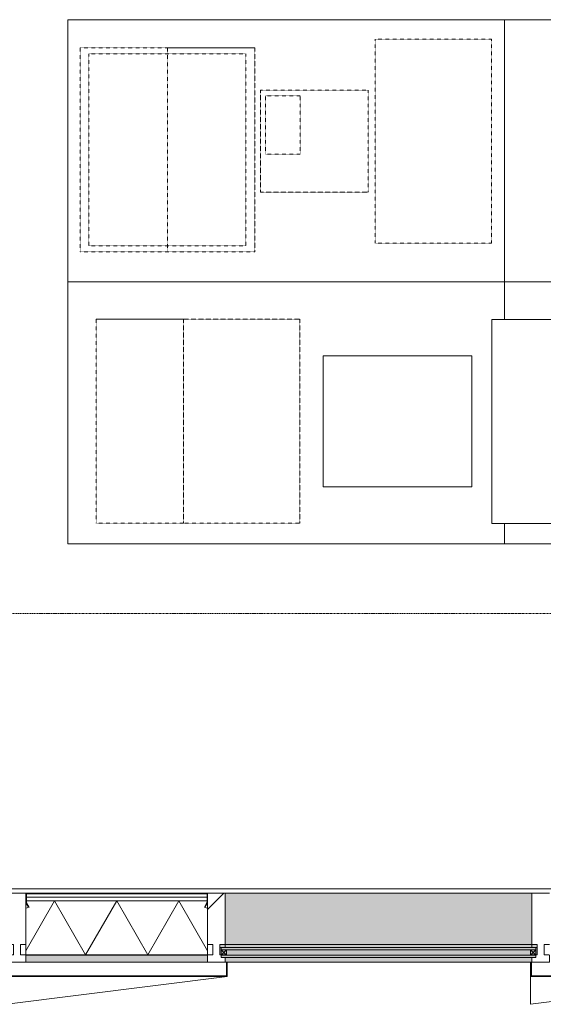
# Model space of a CAD drawing. Header units: millimetres. Extents: x -281 to 121694, y -16481 to 65128.
# Tile 4 of 256: x 11124 to 12924, y 8658 to 12040. Entities that reach past the tile are written whole.
import ezdxf

# ---------------------------------------------------------------- set-up
doc = ezdxf.new("R2010")
doc.units = ezdxf.units.MM
doc.linetypes.add('Grid Line', pattern=[12, 6, -2, 2, -2])
doc.linetypes.add('NLRS_Dash-0_6mm_Space-0_6mm_cpz', pattern=[1.2, 0.6, -0.6])
for name, color, linetype, lineweight in [('A--L$01A__Algemeen', 7, 'Continuous', 5), ('A--L$07A__Stramien', 1, 'Continuous', 5), ('A--L21__Buitenwanden', 3, 'Continuous', 5), ('A--L3__Afbouw', 2, 'Continuous', 5), ('A--L82__LosseGebruikersInvent', 1, 'Continuous', 5), ('A--L8__LosseInventaris', 1, 'Continuous', 5), ('Specialty Equipment', 1, 'Continuous', 5)]:
    doc.layers.add(name, color=color, linetype=linetype, lineweight=lineweight)

# ---------------------------------------------------------------- blocks, each defined once
blk = doc.blocks.new('NLRS_21_CWP_glass panel _T_D__gen_cpz - NLRS_21_10_CWP_vliesgevel isolatie 30min_gen_cpz-73492906-L_80_ 16')
at = {"layer": 'A--L$01A__Algemeen'}
h = blk.add_hatch(dxfattribs=at)
h.set_pattern_fill('FP_211', color=256, style=0, pattern_type=2)
h.set_pattern_definition([(45, (-11457.5, -9040), (-449.013, 449.013), []), (45, (-11298.75, -9040), (0, 898.026), []), (45, (-11616.25, -9040), (0, 898.026), [])])
h.paths.add_polyline_path([(-303.1, -48.8), (-301.3, -47.8), (-310.1, -32.7), (-311.8, -33.7), (-310.1, -36.7)])
h.paths.add_polyline_path([(303.1, -48.8), (311.8, -33.7), (310.1, -32.7), (301.3, -47.8)])
h.paths.add_polyline_path([(-312.5, -31.2), (-310.5, -31.2), (-310.5, -5), (-312.5, -5)])
h.paths.add_polyline_path([(310.5, -31.2), (312.5, -31.2), (312.5, -5), (310.5, -5)])
h.paths.add_polyline_path([(134.6, -2), (307.5, -2), (307.5, 0), (-307.5, 0), (-307.5, -2), (-238.7, -2)])
for p, q in [((312.5, 0), (-312.5, 0)), ((307.5, 0), (-307.5, 0)), ((312.5, -212), (312.5, 0)), ((-312.5, 0), (-312.5, -212)), ((-312.5, -5), (-312.5, -31.2)), ((-312.5, -27), (312.5, -27)), ((-312.5, -212), (-312.5, -27)), ((-213.6, -27), (-312.5, -198.3)), ((312.5, -27), (-312.5, -27)), ((-312.5, -27), (-312.5, -212)), ((-312.5, -32.5), (-312.5, -51.3)), ((-303.1, -48.8), (-312.5, -32.5)), ((-311.8, -33.7), (-303.1, -48.8)), ((-310.5, -31.2), (-310.5, -5)), ((-310.5, -5), (-310.5, -14.5)), ((310.5, -14.5), (-310.5, -14.5)), ((-310.5, -14.5), (-310.5, -27)), ((-310.5, -14.5), (310.5, -14.5)), ((-310.5, -27), (310.5, -27)), ((-301.3, -47.8), (-310.1, -32.7)), ((-307.5, -2), (307.5, -2)), ((307.5, -2), (-307.5, -2)), ((-213.6, -27), (-106.8, -212)), ((0, -27), (-106.8, -212)), ((0, -27), (106.8, -212)), ((213.6, -27), (106.8, -212)), ((213.6, -27), (312.5, -198.3)), ((310.1, -32.7), (301.3, -47.8)), ((312.5, -32.5), (303.1, -48.8)), ((303.1, -48.8), (311.8, -33.7)), ((310.5, -5), (310.5, -31.2)), ((310.5, -14.5), (310.5, -5)), ((310.5, -27), (310.5, -14.5)), ((312.5, -31.2), (312.5, -5)), ((312.5, -27), (312.5, -212)), ((312.5, -212), (312.5, -27)), ((312.5, -51.3), (312.5, -32.5)), ((-303.1, -48.8), (-301.3, -47.8)), ((301.3, -47.8), (303.1, -48.8)), ((312.5, -212), (-312.5, -212)), ((-312.5, -212), (312.5, -212)), ((-312.5, -212), (312.5, -212))]:
    blk.add_line(p, q, dxfattribs=at)
for centre, radius, start, end in [((307.5, -5), 5, 360, 90), ((-307.5, -5), 5, 90, 180), ((-307.5, -31.2), 5, 180, 210), ((-307.5, -5), 3, 90, 180), ((-307.5, -5), 3, 90, 180), ((-307.5, -31.2), 3, 180, 210), ((307.5, -5), 3, 360, 90), ((307.5, -5), 3, 0, 90), ((307.5, -31.2), 3, 330, 360), ((307.5, -31.2), 5, 330, 0), ((-312.5, -32.5), 18.8, 270, 300), ((312.5, -32.5), 18.8, 240, 270)]:
    blk.add_arc(centre, radius, start, end, dxfattribs=at)
blk = doc.blocks.new('Rectangular Mullion - 1332_210 x 60_30min zwart-V214-L_80_ 16')
at = {"layer": 'A--L3__Afbouw'}
for points in [[(11770, 8803), (11770, 8827.2), (11145, 8827.2), (11145, 8803), (11218.8, 8803)], [(11770, 8827.2), (11770, 8828), (11218.8, 8827.2)]]:
    blk.add_hatch(color=256, dxfattribs=at).paths.add_polyline_path(points)
for p, q in [((11145, 8827.2), (11145, 8828)), ((11145, 8827.2), (11770, 8827.2)), ((11770, 8828), (11770, 8827.2)), ((11145, 8803), (11770, 8803))]:
    blk.add_line(p, q, dxfattribs=at)
blk = doc.blocks.new('Rectangular Mullion - 1332_210 x 60_30min zwart-V221-L_80_ 16')
at = {"layer": 'A--L3__Afbouw'}
for p, q in [((-30, 221), (-30, 237)), ((-30, 237), (30, 237)), ((30, 237), (30, 212.8)), ((-29.2, 212.8), (-30, 212.8)), ((-29.2, 212), (-29.2, 212.8)), ((-12, 212), (-29.2, 212)), ((-12, 177), (-12, 212)), ((29.2, 212), (12, 212)), ((12, 212), (12, 177)), ((30, 212.8), (29.2, 212.8)), ((29.2, 212.8), (29.2, 212)), ((-30, 0), (-30, 176.2)), ((-30, 176.2), (-29.2, 176.2)), ((-29.2, 176.2), (-29.2, 177)), ((-29.2, 177), (-12, 177)), ((12, 177), (29.2, 177)), ((29.2, 177), (29.2, 176.2)), ((29.2, 176.2), (30, 176.2)), ((30, 0), (-30, 0))]:
    blk.add_line(p, q, dxfattribs=at)
blk = doc.blocks.new('Rectangular Mullion - 1332_210 x 60_30min zwart-V222-L_80_ 16')
at = {"layer": 'A--L3__Afbouw'}
for p, q in [((-30, 221), (-30, 237)), ((-30, 237), (30, 237)), ((30, 237), (30, 212.8)), ((-29.2, 212.8), (-30, 212.8)), ((-29.2, 212), (-29.2, 212.8)), ((-12, 212), (-29.2, 212)), ((-12, 177), (-12, 212)), ((29.2, 212), (12, 212)), ((12, 212), (12, 177)), ((30, 212.8), (29.2, 212.8)), ((29.2, 212.8), (29.2, 212)), ((-30, 0), (-30, 176.2)), ((-30, 176.2), (-29.2, 176.2)), ((-29.2, 176.2), (-29.2, 177)), ((-29.2, 177), (-12, 177)), ((12, 177), (29.2, 177)), ((29.2, 177), (29.2, 176.2)), ((29.2, 176.2), (30, 176.2)), ((30, 0), (-30, 0))]:
    blk.add_line(p, q, dxfattribs=at)
blk = doc.blocks.new('Rectangular Mullion - 1332_210 x 60_30min zwart-V223-L_80_ 16')
at = {"layer": 'A--L3__Afbouw'}
for points in [[(25405.6, 8863.8), (25485, 8863.8), (25485, 9040), (24430, 9040), (24430, 8863.8), (25032.3, 8863.8)], [(24659, 8853), (25485, 8853), (25485, 8863), (24430, 8863), (24430, 8853)], [(25485, 8803), (25485, 8819), (24430, 8819), (24430, 8803), (25483.1, 8803)]]:
    blk.add_hatch(color=256, dxfattribs=at).paths.add_polyline_path(points)
for p, q in [((25485, 9040), (24430, 9040)), ((24430, 8863), (24430, 8863.8)), ((24430, 8863.8), (25485, 8863.8)), ((24430, 8853), (24430, 8863)), ((24430, 8863), (25485, 8863)), ((25485, 8863.8), (25485, 8863)), ((25485, 8863), (25485, 8853)), ((24430, 8803), (24434.6, 8803)), ((24437.6, 8803), (25480.1, 8803)), ((25483.1, 8803), (25485, 8803))]:
    blk.add_line(p, q, dxfattribs=at)
blk = doc.blocks.new('Rectangular Mullion - 1332_210 x 60_30min zwart-V248-L_80_ 16')
at = {"layer": 'A--L3__Afbouw'}
h = blk.add_hatch(dxfattribs=at)
h.set_pattern_fill('FP_237', color=256, style=0, pattern_type=2)
h.set_pattern_definition([(315, (-11800, 9040), (449.013, 449.013), []), (315, (-11641.25, 9040), (898.026, 0), []), (315, (-11958.75, 9040), (898.026, 0), [])])
h.paths.add_polyline_path([(17, 237), (30, 237), (29.5, 221), (17, 221), (17, 213), (12, 212), (12, 177), (30, 176.2), (30, 0), (-30, 0), (-29.2, 177), (-12, 177), (-12, 212), (-30, 212.8), (-30, 237)])
for p, q in [((-30, 212.8), (-30, 237)), ((-30, 237), (30, 237)), ((30, 237), (30, 221)), ((-29.2, 212.8), (-30, 212.8)), ((-29.2, 212), (-29.2, 212.8)), ((-12, 212), (-29.2, 212)), ((-12, 177), (-12, 212)), ((29.2, 212), (12, 212)), ((12, 212), (12, 177)), ((30, 212.8), (29.2, 212.8)), ((29.2, 212.8), (29.2, 212)), ((-30, 176.2), (-29.2, 176.2)), ((-29.2, 176.2), (-29.2, 177)), ((-29.2, 177), (-12, 177)), ((12, 177), (29.2, 177)), ((29.2, 177), (29.2, 176.2)), ((29.2, 176.2), (30, 176.2)), ((30, 176.2), (30, 0)), ((30, 0), (-30, 0))]:
    blk.add_line(p, q, dxfattribs=at)
blk = doc.blocks.new('NLRS_82_FU_UN_lab en spoel tafels_gen_kad - labtafel zonder onderkast dxbxh 900x1800x950-V343-L_80_ 16')
at = {"layer": 'A--L$01A__Algemeen'}
for p, q in [((900, 262.7), (-900, 262.7)), ((900, -637.3), (900, 262.7)), ((-900, -637.3), (900, -637.3))]:
    blk.add_line(p, q, dxfattribs=at)
blk = doc.blocks.new('NLRS_82_FU_UN_lab en spoel tafels_gen_kad - labtafel zonder onderkast dxbxh 900x1500x950-V302-L_80_ 16')
at = {"layer": 'A--L$01A__Algemeen'}
for p, q in [((750, 262.7), (-750, 262.7)), ((-750, 262.7), (-750, -637.3)), ((750, -637.3), (750, 262.7)), ((-750, -637.3), (750, -637.3))]:
    blk.add_line(p, q, dxfattribs=at)
blk = doc.blocks.new('NLRS_82_FU_UN_lab en spoel tafels_gen_kad - labtafel zonder onderkast dxbxh 900x1500x950-V345-L_80_ 16')
at = {"layer": 'A--L$01A__Algemeen'}
for p, q in [((750, 637.3), (-750, 637.3)), ((-750, 637.3), (-750, -262.7)), ((750, 567.4), (750, 637.3)), ((750, -262.7), (750, -132.6)), ((-750, -262.7), (750, -262.7))]:
    blk.add_line(p, q, dxfattribs=at)
blk = doc.blocks.new('NLRS_82_SE_LB_laboratorium apparaat space reservation_gen_cpz - lab apparaat_tafelniveau-57700671-L_80_ 16')
at = {"layer": 'A--L8__LosseInventaris', "linetype": 'NLRS_Dash-0_6mm_Space-0_6mm_cpz'}
for p, q in [((-185, 175), (185, 175)), ((-185, -175), (-185, 175)), ((-185, 175), (185, 175)), ((-185, 175), (-185, -175)), ((185, 175), (185, -175)), ((185, 175), (185, -175)), ((185, -175), (-185, -175)), ((-185, -175), (185, -175))]:
    blk.add_line(p, q, dxfattribs=at)
blk = doc.blocks.new('NLRS_82_SE_LB_laboratorium apparaat space reservation_gen_cpz - lab apparaat_tafelniveau-57700673-L_80_ 16')
at = {"layer": 'A--L8__LosseInventaris', "linetype": 'NLRS_Dash-0_6mm_Space-0_6mm_cpz'}
for p, q in [((-60, 100), (60, 100)), ((-60, 100), (-60, -100)), ((60, 100), (60, -100)), ((-60, -100), (60, -100))]:
    blk.add_line(p, q, dxfattribs=at)
blk = doc.blocks.new('NLRS_82_SE_LB_laboratorium apparaat space reservation_gen_cpz - lab apparaat_tafelniveau-57700675-L_80_ 16')
at = {"layer": 'A--L8__LosseInventaris', "linetype": 'NLRS_Dash-0_6mm_Space-0_6mm_cpz'}
for p, q in [((-200, 350), (200, 350)), ((-200, 350), (-200, -350)), ((200, 350), (200, -350)), ((-200, -350), (200, -350))]:
    blk.add_line(p, q, dxfattribs=at)
blk = doc.blocks.new('NLRS_82_SE_LB_laboratorium apparaat space reservation_gen_cpz - lab apparaat_tafelniveau-57700685-L_80_ 16')
at = {"layer": 'A--L8__LosseInventaris'}
for p, q in [((255, 225), (-255, 225)), ((-255, 225), (-255, -225)), ((255, -225), (255, 225)), ((-255, -225), (255, -225))]:
    blk.add_line(p, q, dxfattribs=at)
at = {"layer": 'A--L8__LosseInventaris', "linetype": 'NLRS_Dash-0_6mm_Space-0_6mm_cpz'}
for p, q in [((-255, 225), (255, 225)), ((-255, 225), (-255, -225)), ((255, 225), (255, -225)), ((-255, -225), (255, -225))]:
    blk.add_line(p, q, dxfattribs=at)
blk = doc.blocks.new('NLRS_82_SE_LB_laboratorium apparaat space reservation_gen_cpz - lab apparaat_tafelniveau-57700746-L_80_ 16')
at = {"layer": 'A--L8__LosseInventaris', "linetype": 'NLRS_Dash-0_6mm_Space-0_6mm_cpz'}
for p, q in [((-350, 640), (350, 640)), ((-350, 640), (-350, -640)), ((350, 640), (350, -640)), ((-350, -640), (350, -640))]:
    blk.add_line(p, q, dxfattribs=at)
at = {"layer": 'Specialty Equipment'}
for p, q in [((350, 640), (-350, 640)), ((-350, 640), (-350, -640)), ((350, -640), (350, 640)), ((-350, -640), (350, -640))]:
    blk.add_line(p, q, dxfattribs=at)
blk = doc.blocks.new('NLRS_82_SE_LB_laboratorium apparaat space reservation_gen_cpz - lab apparaat_tafelniveau-57700747-L_80_ 16')
at = {"layer": 'A--L8__LosseInventaris', "linetype": 'NLRS_Dash-0_6mm_Space-0_6mm_cpz'}
for p, q in [((-150, 350), (150, 350)), ((-150, 350), (-150, -350)), ((150, 350), (150, -350)), ((-150, -350), (150, -350))]:
    blk.add_line(p, q, dxfattribs=at)
blk = doc.blocks.new('NLRS_82_SE_LB_laboratorium apparaat space reservation_gen_cpz - lab apparaat_tafelniveau-57700749-L_80_ 16')
at = {"layer": 'A--L8__LosseInventaris', "linetype": 'NLRS_Dash-0_6mm_Space-0_6mm_cpz'}
for p, q in [((-150, 350), (150, 350)), ((-150, -350), (-150, 350)), ((-150, 350), (150, 350)), ((-150, 350), (-150, -350)), ((150, 350), (150, -350)), ((150, 350), (150, -350)), ((150, -350), (-150, -350)), ((-150, -350), (150, -350))]:
    blk.add_line(p, q, dxfattribs=at)
blk = doc.blocks.new('NLRS_82_SE_LB_laboratorium apparaat space reservation_gen_cpz - lab apparaat_tafelniveau-57700751-L_80_ 16')
at = {"layer": 'A--L8__LosseInventaris', "linetype": 'NLRS_Dash-0_6mm_Space-0_6mm_cpz'}
for p, q in [((-150, 350), (150, 350)), ((-150, -350), (-150, 350)), ((-150, 350), (150, 350)), ((-150, 350), (-150, -350)), ((150, 350), (150, -350)), ((150, 350), (150, -350)), ((150, -350), (-150, -350)), ((-150, -350), (150, -350))]:
    blk.add_line(p, q, dxfattribs=at)
blk = doc.blocks.new('NLRS_82_SE_LB_laboratorium apparaat space reservation_gen_cpz - lab apparaat_tafelniveau-57700753-L_80_ 16')
at = {"layer": 'A--L8__LosseInventaris', "linetype": 'NLRS_Dash-0_6mm_Space-0_6mm_cpz'}
for p, q in [((-200, 350), (200, 350)), ((-200, -350), (-200, 350)), ((-200, 350), (200, 350)), ((-200, 350), (-200, -350)), ((200, 350), (200, -350)), ((200, 350), (200, -350)), ((200, -350), (-200, -350)), ((-200, -350), (200, -350))]:
    blk.add_line(p, q, dxfattribs=at)
blk = doc.blocks.new('NLRS_82_SE_LB_laboratorium apparaat space reservation_gen_cpz - lab apparaat_tafelniveau-57700756-L_80_ 16')
at = {"layer": 'A--L8__LosseInventaris', "linetype": 'NLRS_Dash-0_6mm_Space-0_6mm_cpz'}
for p, q in [((-270, 330), (270, 330)), ((-270, 330), (-270, -330)), ((270, 330), (270, -330)), ((-270, -330), (270, -330))]:
    blk.add_line(p, q, dxfattribs=at)
blk = doc.blocks.new('NLRS_82_FU_UN_lab en spoel tafels_gen_kad - labtafel zonder onderkast dxbxh 900x1500x950-V443-L_80_ 16')
at = {"layer": 'A--L$01A__Algemeen'}
for p, q in [((750, 637.3), (-750, 637.3)), ((-750, 637.3), (-750, 567.4)), ((750, -262.7), (750, 637.3)), ((-750, -132.6), (-750, -262.7)), ((-750, -262.7), (750, -262.7))]:
    blk.add_line(p, q, dxfattribs=at)
blk = doc.blocks.new('CSWK_double-triple glass panel - CSWK_double-triple glass panel-73654250-L_80_ 16')
at = {"layer": 'A--L$01A__Algemeen'}
for points in [[(540.5, -195), (540.5, -187), (-540.5, -187), (-540.5, -195), (354.6, -195)], [(540.5, -221), (540.5, -213), (-540.5, -213), (-540.5, -221), (354.6, -221)]]:
    blk.add_hatch(color=256, dxfattribs=at).paths.add_polyline_path(points)
at = {"layer": 'A--L82__LosseGebruikersInvent'}
blk.add_hatch(color=256, dxfattribs=at).paths.add_polyline_path([(-527.5, -213), (545.5, -212), (545.5, -187), (540.5, -187), (540.5, -195), (-540.5, -195), (-540.5, -187), (-545.5, -187), (-545.5, -212), (-527.5, -212.8)])
at = {"layer": 'A--L$01A__Algemeen'}
for p, q in [((-540.5, -187), (540.5, -187)), ((-540.5, -195), (-540.5, -187)), ((540.5, -195), (-540.5, -195)), ((-540.5, -195), (-540.5, -213)), ((-522.5, -195), (-540.5, -195)), ((-540.5, -213), (-522.5, -195)), ((-522.5, -213), (-540.5, -195)), ((-522.5, -213), (-522.5, -195)), ((522.5, -195), (522.5, -213)), ((540.5, -195), (522.5, -195)), ((522.5, -213), (540.5, -195)), ((540.5, -213), (522.5, -195)), ((540.5, -187), (540.5, -195)), ((540.5, -213), (540.5, -195)), ((-540.5, -213), (540.5, -213)), ((-540.5, -221), (-540.5, -213)), ((-540.5, -213), (-522.5, -213)), ((540.5, -221), (-540.5, -221)), ((522.5, -213), (540.5, -213)), ((540.5, -213), (540.5, -221))]:
    blk.add_line(p, q, dxfattribs=at)
at = {"layer": 'A--L82__LosseGebruikersInvent'}
for p, q in [((-545.5, -187), (-540.5, -187)), ((540.5, -187), (545.5, -187))]:
    blk.add_line(p, q, dxfattribs=at)
blk = doc.blocks.new('CSWK_double-triple glass panel - CSWK_double-triple glass panel-55934296-L_80_ 16')
at = {"layer": 'A--L82__LosseGebruikersInvent'}
h = blk.add_hatch(color=256, dxfattribs=at)
h.paths.add_polyline_path([(-527.5, -187), (-528.3, -177), (-545.5, -177), (-545.5, -187), (-540.5, -187)])
h.paths.add_polyline_path([(527.5, -187), (545.5, -187), (545.5, -177), (527.5, -177), (527.5, -183.1)])
blk = doc.blocks.new('zetwerk - NLRS_41_12_05_GM_zetwerk gevel_gen_cpz-73492988-L_80_ 16')
at = {"layer": 'A--L$01A__Algemeen'}
for p, q in [((-374.45, 0), (-377.45, 0)), ((-377.45, 0), (-377.45, -50)), ((-374.45, -47), (-374.45, 0)), ((380.05, 0), (377.05, 0)), ((377.05, 0), (377.05, -47)), ((380.05, -50), (380.05, 0)), ((-377.45, -145), (380.05, -50)), ((380.05, -50), (-377.45, -50)), ((-377.45, -50), (-377.45, -145)), ((-377.45, -50), (380.05, -50)), ((377.05, -47), (-374.45, -47))]:
    blk.add_line(p, q, dxfattribs=at)

msp = doc.modelspace()

# ---------------------------------------------------------------- linework, layer by layer
at = {"layer": 'A--L$07A__Stramien', "linetype": 'Grid Line'}
msp.add_line((100373, 10000), (-281.1, 10000), dxfattribs=at)
at = {"layer": 'A--L21__Buitenwanden'}
for p, q in [((9347.5, 9055), (16440, 9055)), ((12885, 9040), (11830, 9040))]:
    msp.add_line(p, q, dxfattribs=at)

# ---------------------------------------------------------------- block references
at = {"layer": 'A--L$01A__Algemeen'}
for name, p in [('CSWK_double-triple glass panel - CSWK_double-triple glass panel-73654250-L_80_ 16', (12357.5, 9040)), ('zetwerk - NLRS_41_12_05_GM_zetwerk gevel_gen_cpz-73492988-L_80_ 16', (11457.5, 8803)), ('zetwerk - NLRS_41_12_05_GM_zetwerk gevel_gen_cpz-73492988-L_80_ 16', (13257.5, 8803))]:
    msp.add_blockref(name, p, dxfattribs=at)
at = {"layer": 'A--L3__Afbouw', "extrusion": (0, 0, -1), "rotation": 180}
for name, p in [('Rectangular Mullion - 1332_210 x 60_30min zwart-V222-L_80_ 16', (-11115, 9040)), ('Rectangular Mullion - 1332_210 x 60_30min zwart-V248-L_80_ 16', (-11800, 9040)), ('Rectangular Mullion - 1332_210 x 60_30min zwart-V221-L_80_ 16', (-12915, 9040))]:
    msp.add_blockref(name, p, dxfattribs=at)
at = {"layer": 'A--L3__Afbouw'}
for name, p in [('Rectangular Mullion - 1332_210 x 60_30min zwart-V223-L_80_ 16', (-12600, 0)), ('Rectangular Mullion - 1332_210 x 60_30min zwart-V214-L_80_ 16', (0, 0))]:
    msp.add_blockref(name, p, dxfattribs=at)
at = {"layer": 'A--L82__LosseGebruikersInvent', "rotation": 180}
for name, p in [('NLRS_82_FU_UN_lab en spoel tafels_gen_kad - labtafel zonder onderkast dxbxh 900x1500x950-V302-L_80_ 16', (12040.1, 11402.7)), ('NLRS_82_FU_UN_lab en spoel tafels_gen_kad - labtafel zonder onderkast dxbxh 900x1800x950-V343-L_80_ 16', (13690.1, 11402.7)), ('NLRS_82_FU_UN_lab en spoel tafels_gen_kad - labtafel zonder onderkast dxbxh 900x1500x950-V443-L_80_ 16', (12040.1, 10877.4)), ('NLRS_82_FU_UN_lab en spoel tafels_gen_kad - labtafel zonder onderkast dxbxh 900x1500x950-V345-L_80_ 16', (13540.1, 10877.4))]:
    msp.add_blockref(name, p, dxfattribs=at)
at = {"layer": 'A--L82__LosseGebruikersInvent'}
for name, p in [('NLRS_21_CWP_glass panel _T_D__gen_cpz - NLRS_21_10_CWP_vliesgevel isolatie 30min_gen_cpz-73492906-L_80_ 16', (11457.5, 9040)), ('CSWK_double-triple glass panel - CSWK_double-triple glass panel-55934296-L_80_ 16', (12357.5, 9040))]:
    msp.add_blockref(name, p, dxfattribs=at)
at = {"layer": 'A--L8__LosseInventaris', "linetype": 'NLRS_Dash-0_6mm_Space-0_6mm_cpz'}
for name, p in [('NLRS_82_SE_LB_laboratorium apparaat space reservation_gen_cpz - lab apparaat_tafelniveau-57700675-L_80_ 16', (12545.5, 11622.8)), ('NLRS_82_SE_LB_laboratorium apparaat space reservation_gen_cpz - lab apparaat_tafelniveau-57700671-L_80_ 16', (12137.1, 11622.8)), ('NLRS_82_SE_LB_laboratorium apparaat space reservation_gen_cpz - lab apparaat_tafelniveau-57700673-L_80_ 16', (12028.7, 11678.6)), ('NLRS_82_SE_LB_laboratorium apparaat space reservation_gen_cpz - lab apparaat_tafelniveau-57700685-L_80_ 16', (12422.7, 10660))]:
    msp.add_blockref(name, p, dxfattribs=at)
for name, p, rotation in [('NLRS_82_SE_LB_laboratorium apparaat space reservation_gen_cpz - lab apparaat_tafelniveau-57700747-L_80_ 16', (11481.9, 11593.2), 180), ('NLRS_82_SE_LB_laboratorium apparaat space reservation_gen_cpz - lab apparaat_tafelniveau-57700749-L_80_ 16', (11781.9, 11593.2), 180), ('NLRS_82_SE_LB_laboratorium apparaat space reservation_gen_cpz - lab apparaat_tafelniveau-57700756-L_80_ 16', (11631.9, 11593.2), 180), ('NLRS_82_SE_LB_laboratorium apparaat space reservation_gen_cpz - lab apparaat_tafelniveau-57700751-L_80_ 16', (11537.1, 10661.2), 180), ('NLRS_82_SE_LB_laboratorium apparaat space reservation_gen_cpz - lab apparaat_tafelniveau-57700753-L_80_ 16', (11887.1, 10661.2), 180), ('NLRS_82_SE_LB_laboratorium apparaat space reservation_gen_cpz - lab apparaat_tafelniveau-57700746-L_80_ 16', (13387.1, 10660), 89.9999999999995)]:
    msp.add_blockref(name, p, dxfattribs=dict(at, rotation=rotation))

doc.saveas('drawing.dxf')
